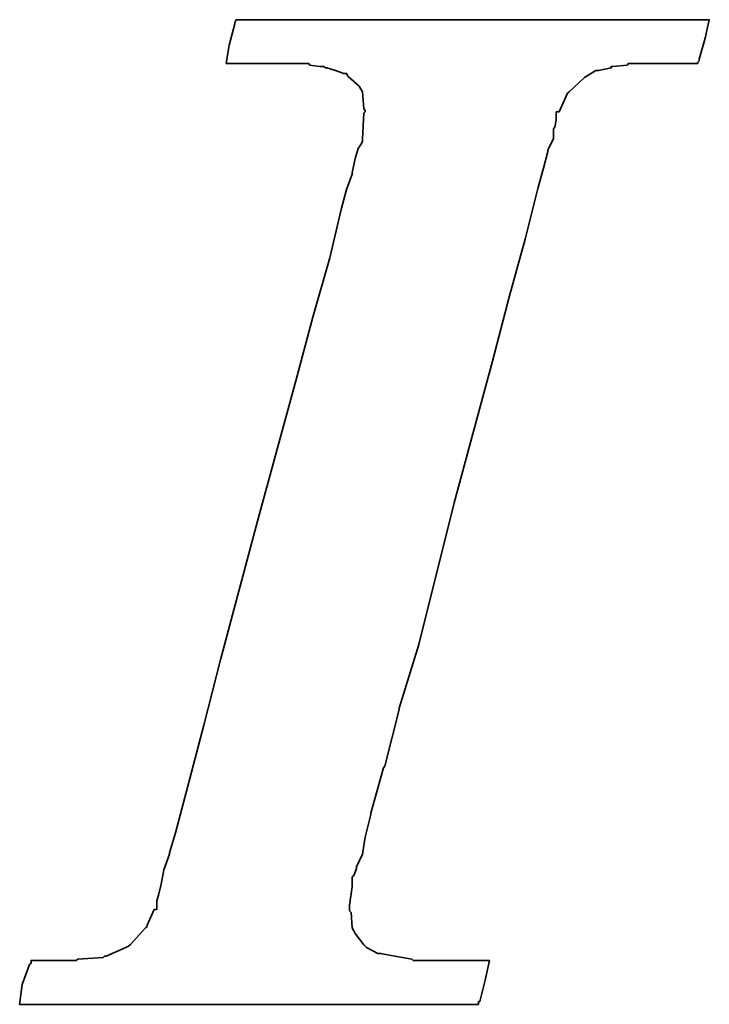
# Model space of a CAD drawing. Header units: millimetres. Extents: x -66 to 167, y -61 to 87.
# Tile 31 of 46: x 103.646 to 104.381, y 1.29 to 2.34. Entities that reach past the tile are written whole.
import ezdxf

# ---------------------------------------------------------------- set-up
doc = ezdxf.new("R2010")
doc.units = ezdxf.units.MM
doc.layers.add('DIM', color=4, linetype='Continuous')
doc.layers.add('layer 1', color=7, linetype='Continuous')

# ---------------------------------------------------------------- blocks, each defined once
blk = doc.blocks.new('TBI MOTION logo(完整正式版)')
at = {"layer": 'layer 1', "color": 22, "lineweight": 35}
blk.add_open_spline([(-40.59125, -7.94375), (-40.59125, -7.94375), (-40.97375, -7.94375), (-40.97375, -7.94375), (-40.97375, -7.94375), (-40.97375, -7.94375), (-41.38125, -7.94375), (-41.38125, -7.94375), (-41.38125, -7.94375), (-41.38125, -7.94375), (-41.54875, -7.94375), (-41.54875, -7.94375), (-41.54875, -7.94375), (-41.54875, -7.94375), (-41.59875, -7.94375), (-41.59875, -7.94375), (-41.59875, -7.94375), (-41.59875, -7.94375), (-41.88375, -7.94375), (-41.88375, -7.94375), (-41.88375, -7.94375), (-41.88375, -7.94375), (-41.90875, -7.91875), (-41.90875, -7.91875), (-41.90875, -7.91875), (-41.90875, -7.91875), (-42.19875, -7.87125), (-42.19875, -7.87125), (-42.19875, -7.87125), (-42.19875, -7.87125), (-42.43875, -7.82375), (-42.43875, -7.82375), (-42.43875, -7.82375), (-42.43875, -7.82375), (-42.45875, -7.82375), (-42.45875, -7.82375), (-42.45875, -7.82375), (-42.45875, -7.82375), (-42.48625, -7.82375), (-42.48625, -7.82375), (-42.48625, -7.82375), (-42.48625, -7.82375), (-42.67625, -7.72375), (-42.67625, -7.72375), (-42.67625, -7.72375), (-42.67625, -7.72375), (-42.70125, -7.70375), (-42.70125, -7.70375), (-42.70125, -7.70375), (-42.70125, -7.70375), (-42.72375, -7.67875), (-42.72375, -7.67875), (-42.72375, -7.67875), (-42.72375, -7.67875), (-42.86875, -7.48875), (-42.86875, -7.48875), (-42.86875, -7.48875), (-42.86875, -7.48875), (-42.89375, -7.43875), (-42.89375, -7.43875), (-42.89375, -7.43875), (-42.89375, -7.43875), (-42.91875, -7.38875), (-42.91875, -7.38875), (-42.91875, -7.38875), (-42.91875, -7.38875), (-42.93875, -7.12875), (-42.93875, -7.12875), (-42.93875, -7.12875), (-42.93875, -7.12875), (-42.96375, -7.10375), (-42.96375, -7.10375), (-42.96375, -7.10375), (-42.96375, -7.10375), (-42.96375, -7.05375), (-42.96375, -7.05375), (-42.96375, -7.05375), (-42.96375, -7.05375), (-42.96375, -7.00875), (-42.96375, -7.00875), (-42.96375, -7.00875), (-42.96375, -7.00875), (-42.91875, -6.69625), (-42.91875, -6.69625), (-42.91875, -6.69625), (-42.91875, -6.69625), (-42.91875, -6.62375), (-42.91875, -6.62375), (-42.91875, -6.62375), (-42.91875, -6.62375), (-42.91875, -6.59625), (-42.91875, -6.59625), (-42.91875, -6.59625), (-42.91875, -6.59625), (-42.91875, -6.57375), (-42.91875, -6.57375), (-42.91875, -6.57375), (-42.91875, -6.57375), (-42.91875, -6.52875), (-42.91875, -6.52875), (-42.91875, -6.52875), (-42.91875, -6.52875), (-42.89375, -6.50375), (-42.89375, -6.50375), (-42.89375, -6.50375), (-42.89375, -6.50375), (-42.84375, -6.38375), (-42.84375, -6.38375), (-42.84375, -6.38375), (-42.84375, -6.38375), (-42.84375, -6.35875), (-42.84375, -6.35875), (-42.84375, -6.35875), (-42.84375, -6.35875), (-42.74625, -6.14375), (-42.74625, -6.14375), (-42.74625, -6.14375), (-42.74625, -6.14375), (-42.70125, -5.85375), (-42.70125, -5.85375), (-42.70125, -5.85375), (-42.70125, -5.85375), (-42.60375, -5.47125), (-42.60375, -5.47125), (-42.60375, -5.47125), (-42.60375, -5.47125), (-42.60375, -5.44875), (-42.60375, -5.44875), (-42.60375, -5.44875), (-42.60375, -5.44875), (-42.38875, -4.67875), (-42.38875, -4.67875), (-42.38875, -4.67875), (-42.38875, -4.67875), (-42.36375, -4.65375), (-42.36375, -4.65375), (-42.36375, -4.65375), (-42.36375, -4.65375), (-42.12375, -3.69625), (-42.12375, -3.69625), (-42.12375, -3.69625), (-42.12375, -3.69625), (-42.12375, -3.67374), (-42.12375, -3.67374), (-42.12375, -3.67374), (-42.12375, -3.67374), (-41.78875, -2.59374), (-41.78875, -2.59374), (-41.78875, -2.59374), (-41.78875, -2.59374), (-41.18875, -0.19375), (-41.18875, -0.19375), (-41.18875, -0.19375), (-41.18875, -0.19375), (-40.54375, 2.20624), (-40.54375, 2.20624), (-40.54375, 2.20624), (-40.54375, 2.20624), (-40.25375, 3.30875), (-40.25375, 3.30875), (-40.25375, 3.30875), (-40.25375, 3.30875), (-39.98875, 4.27125), (-39.98875, 4.27125), (-39.98875, 4.27125), (-39.98875, 4.27125), (-39.77375, 5.13125), (-39.77375, 5.13125), (-39.77375, 5.13125), (-39.77375, 5.13125), (-39.67875, 5.47125), (-39.67875, 5.47125), (-39.67875, 5.47125), (-39.67875, 5.47125), (-39.60375, 5.75625), (-39.60375, 5.75625), (-39.60375, 5.75625), (-39.60375, 5.75625), (-39.60375, 5.78125), (-39.60375, 5.78125), (-39.60375, 5.78125), (-39.60375, 5.78125), (-39.50875, 5.97125), (-39.50875, 5.97125), (-39.50875, 5.97125), (-39.50875, 5.97125), (-39.50875, 6.13875), (-39.50875, 6.13875), (-39.50875, 6.13875), (-39.50875, 6.13875), (-39.48625, 6.16625), (-39.48625, 6.16625), (-39.48625, 6.16625), (-39.48625, 6.16625), (-39.46125, 6.28625), (-39.46125, 6.28625), (-39.46125, 6.28625), (-39.46125, 6.28625), (-39.46125, 6.42625), (-39.46125, 6.42625), (-39.46125, 6.42625), (-39.46125, 6.42625), (-39.41375, 6.42625), (-39.41375, 6.42625), (-39.41375, 6.42625), (-39.41375, 6.42625), (-39.29375, 6.69125), (-39.29375, 6.69125), (-39.29375, 6.69125), (-39.29375, 6.69125), (-39.26875, 6.74125), (-39.26875, 6.74125), (-39.26875, 6.74125), (-39.26875, 6.74125), (-39.24375, 6.76625), (-39.24375, 6.76625), (-39.24375, 6.76625), (-39.24375, 6.76625), (-38.98375, 7.00624), (-38.98375, 7.00624), (-38.98375, 7.00624), (-38.98375, 7.00624), (-38.95625, 7.02624), (-38.95625, 7.02624), (-38.95625, 7.02624), (-38.95625, 7.02624), (-38.78875, 7.12624), (-38.78875, 7.12624), (-38.78875, 7.12624), (-38.78875, 7.12624), (-38.76375, 7.12624), (-38.76375, 7.12624), (-38.76375, 7.12624), (-38.76375, 7.12624), (-38.74375, 7.12624), (-38.74375, 7.12624), (-38.74375, 7.12624), (-38.74375, 7.12624), (-38.52875, 7.17125), (-38.52875, 7.17125), (-38.52875, 7.17125), (-38.52875, 7.17125), (-38.52875, 7.19624), (-38.52875, 7.19624), (-38.52875, 7.19624), (-38.52875, 7.19624), (-38.50375, 7.19624), (-38.50375, 7.19624), (-38.50375, 7.19624), (-38.50375, 7.19624), (-38.26125, 7.21875), (-38.26125, 7.21875), (-38.26125, 7.21875), (-38.26125, 7.21875), (-38.23875, 7.24624), (-38.23875, 7.24624), (-38.23875, 7.24624), (-38.23875, 7.24624), (-38.21625, 7.24624), (-38.21625, 7.24624), (-38.21625, 7.24624), (-38.21625, 7.24624), (-38.18875, 7.24624), (-38.18875, 7.24624), (-38.18875, 7.24624), (-38.18875, 7.24624), (-37.90375, 7.24624), (-37.90375, 7.24624), (-37.90375, 7.24624), (-37.90375, 7.24624), (-37.85375, 7.24624), (-37.85375, 7.24624), (-37.85375, 7.24624), (-37.85375, 7.24624), (-37.75875, 7.24624), (-37.75875, 7.24624), (-37.75875, 7.24624), (-37.75875, 7.24624), (-37.42375, 7.24624), (-37.42375, 7.24624), (-37.42375, 7.24624), (-37.42375, 7.24624), (-37.08875, 7.24624), (-37.08875, 7.24624), (-37.08875, 7.24624), (-37.08875, 7.24624), (-37.06375, 7.24624), (-37.06375, 7.24624), (-37.06375, 7.24624), (-37.06375, 7.24624), (-37.06375, 7.26624), (-37.06375, 7.26624), (-37.06375, 7.26624), (-37.06375, 7.26624), (-37.03875, 7.29125), (-37.03875, 7.29125), (-37.03875, 7.29125), (-37.03875, 7.29125), (-37.03875, 7.31625), (-37.03875, 7.31625), (-37.03875, 7.31625), (-37.03875, 7.31625), (-36.94125, 7.67625), (-36.94125, 7.67625), (-36.94125, 7.67625), (-36.94125, 7.67625), (-36.86875, 7.98625), (-36.86875, 7.98625), (-36.86875, 7.98625), (-36.86875, 7.98625), (-36.98875, 7.98625), (-36.98875, 7.98625), (-36.98875, 7.98625), (-36.98875, 7.98625), (-37.42375, 7.98625), (-37.42375, 7.98625), (-37.42375, 7.98625), (-37.42375, 7.98625), (-37.94875, 7.98625), (-37.94875, 7.98625), (-37.94875, 7.98625), (-37.94875, 7.98625), (-38.57375, 7.98625), (-38.57375, 7.98625), (-38.57375, 7.98625), (-38.57375, 7.98625), (-39.29375, 7.98625), (-39.29375, 7.98625), (-39.29375, 7.98625), (-39.29375, 7.98625), (-40.82875, 7.98625), (-40.82875, 7.98625), (-40.82875, 7.98625), (-40.82875, 7.98625), (-42.36375, 7.98625), (-42.36375, 7.98625), (-42.36375, 7.98625), (-42.36375, 7.98625), (-43.08375, 7.98625), (-43.08375, 7.98625), (-43.08375, 7.98625), (-43.08375, 7.98625), (-43.70875, 7.98625), (-43.70875, 7.98625), (-43.70875, 7.98625), (-43.70875, 7.98625), (-44.23375, 7.98625), (-44.23375, 7.98625), (-44.23375, 7.98625), (-44.23375, 7.98625), (-44.66875, 7.98625), (-44.66875, 7.98625), (-44.66875, 7.98625), (-44.66875, 7.98625), (-44.88375, 7.98625), (-44.88375, 7.98625), (-44.88375, 7.98625), (-44.88375, 7.98625), (-44.90875, 7.94125), (-44.90875, 7.94125), (-44.90875, 7.94125), (-44.90875, 7.94125), (-44.90875, 7.91625), (-44.90875, 7.91625), (-44.90875, 7.91625), (-44.90875, 7.91625), (-45.00375, 7.55625), (-45.00375, 7.55625), (-45.00375, 7.55625), (-45.00375, 7.55625), (-45.05375, 7.24624), (-45.05375, 7.24624), (-45.05375, 7.24624), (-45.05375, 7.24624), (-44.61875, 7.24624), (-44.61875, 7.24624), (-44.61875, 7.24624), (-44.61875, 7.24624), (-44.11375, 7.24624), (-44.11375, 7.24624), (-44.11375, 7.24624), (-44.11375, 7.24624), (-43.99375, 7.24624), (-43.99375, 7.24624), (-43.99375, 7.24624), (-43.99375, 7.24624), (-43.94625, 7.24624), (-43.94625, 7.24624), (-43.94625, 7.24624), (-43.94625, 7.24624), (-43.92374, 7.24624), (-43.92374, 7.24624), (-43.92374, 7.24624), (-43.92374, 7.24624), (-43.65875, 7.24624), (-43.65875, 7.24624), (-43.65875, 7.24624), (-43.65875, 7.24624), (-43.63875, 7.21875), (-43.63875, 7.21875), (-43.63875, 7.21875), (-43.63875, 7.21875), (-43.46875, 7.19624), (-43.46875, 7.19624), (-43.46875, 7.19624), (-43.46875, 7.19624), (-43.39875, 7.19624), (-43.39875, 7.19624), (-43.39875, 7.19624), (-43.39875, 7.19624), (-43.37125, 7.17125), (-43.37125, 7.17125), (-43.37125, 7.17125), (-43.37125, 7.17125), (-43.34875, 7.17125), (-43.34875, 7.17125), (-43.34875, 7.17125), (-43.34875, 7.17125), (-43.20375, 7.12624), (-43.20375, 7.12624), (-43.20375, 7.12624), (-43.20375, 7.12624), (-43.05875, 7.07624), (-43.05875, 7.07624), (-43.05875, 7.07624), (-43.05875, 7.07624), (-43.01375, 7.07624), (-43.01375, 7.07624), (-43.01375, 7.07624), (-43.01375, 7.07624), (-42.98875, 7.02624), (-42.98875, 7.02624), (-42.98875, 7.02624), (-42.98875, 7.02624), (-42.79875, 6.86125), (-42.79875, 6.86125), (-42.79875, 6.86125), (-42.79875, 6.86125), (-42.77375, 6.81125), (-42.77375, 6.81125), (-42.77375, 6.81125), (-42.77375, 6.81125), (-42.74625, 6.76625), (-42.74625, 6.76625), (-42.74625, 6.76625), (-42.74625, 6.76625), (-42.72375, 6.47625), (-42.72375, 6.47625), (-42.72375, 6.47625), (-42.72375, 6.47625), (-42.70125, 6.45124), (-42.70125, 6.45124), (-42.70125, 6.45124), (-42.70125, 6.45124), (-42.70125, 6.42625), (-42.70125, 6.42625), (-42.70125, 6.42625), (-42.70125, 6.42625), (-42.72375, 6.40625), (-42.72375, 6.40625), (-42.72375, 6.40625), (-42.72375, 6.40625), (-42.74625, 5.97125), (-42.74625, 5.97125), (-42.74625, 5.97125), (-42.74625, 5.97125), (-42.74625, 5.94625), (-42.74625, 5.94625), (-42.74625, 5.94625), (-42.74625, 5.94625), (-42.74625, 5.92625), (-42.74625, 5.92625), (-42.74625, 5.92625), (-42.74625, 5.92625), (-42.77375, 5.87625), (-42.77375, 5.87625), (-42.77375, 5.87625), (-42.77375, 5.87625), (-42.81875, 5.80625), (-42.81875, 5.80625), (-42.81875, 5.80625), (-42.81875, 5.80625), (-42.86875, 5.63625), (-42.86875, 5.63625), (-42.86875, 5.63625), (-42.86875, 5.63625), (-42.91875, 5.39625), (-42.91875, 5.39625), (-42.91875, 5.39625), (-42.91875, 5.39625), (-42.91875, 5.37124), (-42.91875, 5.37124), (-42.91875, 5.37124), (-42.91875, 5.37124), (-43.01375, 5.10874), (-43.01375, 5.10874), (-43.01375, 5.10874), (-43.01375, 5.10874), (-43.10875, 4.77124), (-43.10875, 4.77124), (-43.10875, 4.77124), (-43.10875, 4.77124), (-43.29875, 3.95625), (-43.29875, 3.95625), (-43.29875, 3.95625), (-43.29875, 3.95625), (-43.58875, 2.95125), (-43.58875, 2.95125), (-43.58875, 2.95125), (-43.58875, 2.95125), (-43.87375, 1.87125), (-43.87375, 1.87125), (-43.87375, 1.87125), (-43.87375, 1.87125), (-44.52625, -0.50374), (-44.52625, -0.50374), (-44.52625, -0.50374), (-44.52625, -0.50374), (-45.14875, -2.85375), (-45.14875, -2.85375), (-45.14875, -2.85375), (-45.14875, -2.85375), (-45.43375, -3.95875), (-45.43375, -3.95875), (-45.43375, -3.95875), (-45.43375, -3.95875), (-45.69875, -4.96875), (-45.69875, -4.96875), (-45.69875, -4.96875), (-45.69875, -4.96875), (-45.91375, -5.78375), (-45.91375, -5.78375), (-45.91375, -5.78375), (-45.91375, -5.78375), (-46.01375, -6.11875), (-46.01375, -6.11875), (-46.01375, -6.11875), (-46.01375, -6.11875), (-46.01375, -6.14375), (-46.01375, -6.14375), (-46.01375, -6.14375), (-46.01375, -6.14375), (-46.10875, -6.40875), (-46.10875, -6.40875), (-46.10875, -6.40875), (-46.10875, -6.40875), (-46.15375, -6.64875), (-46.15375, -6.64875), (-46.15375, -6.64875), (-46.15375, -6.64875), (-46.20375, -6.83875), (-46.20375, -6.83875), (-46.20375, -6.83875), (-46.20375, -6.83875), (-46.22875, -6.93375), (-46.22875, -6.93375), (-46.22875, -6.93375), (-46.22875, -6.93375), (-46.22875, -7.07875), (-46.22875, -7.07875), (-46.22875, -7.07875), (-46.22875, -7.07875), (-46.27375, -7.07875), (-46.27375, -7.07875), (-46.27375, -7.07875), (-46.27375, -7.07875), (-46.39375, -7.34375), (-46.39375, -7.34375), (-46.39375, -7.34375), (-46.39375, -7.34375), (-46.39375, -7.36875), (-46.39375, -7.36875), (-46.39375, -7.36875), (-46.39375, -7.36875), (-46.42125, -7.38875), (-46.42125, -7.38875), (-46.42125, -7.38875), (-46.42125, -7.38875), (-46.68375, -7.67875), (-46.68375, -7.67875), (-46.68375, -7.67875), (-46.68375, -7.67875), (-46.70875, -7.70375), (-46.70875, -7.70375), (-46.70875, -7.70375), (-46.70875, -7.70375), (-46.75375, -7.72375), (-46.75375, -7.72375), (-46.75375, -7.72375), (-46.75375, -7.72375), (-47.08875, -7.87125), (-47.08875, -7.87125), (-47.08875, -7.87125), (-47.08875, -7.87125), (-47.11625, -7.87125), (-47.11625, -7.87125), (-47.11625, -7.87125), (-47.11625, -7.87125), (-47.13875, -7.89375), (-47.13875, -7.89375), (-47.13875, -7.89375), (-47.13875, -7.89375), (-47.56875, -7.91875), (-47.56875, -7.91875), (-47.56875, -7.91875), (-47.56875, -7.91875), (-47.59625, -7.94375), (-47.59625, -7.94375), (-47.59625, -7.94375), (-47.59625, -7.94375), (-47.64375, -7.94375), (-47.64375, -7.94375), (-47.64375, -7.94375), (-47.64375, -7.94375), (-47.73625, -7.94375), (-47.73625, -7.94375), (-47.73625, -7.94375), (-47.73625, -7.94375), (-48.07375, -7.94375), (-48.07375, -7.94375), (-48.07375, -7.94375), (-48.07375, -7.94375), (-48.36125, -7.94375), (-48.36125, -7.94375), (-48.36125, -7.94375), (-48.36125, -7.94375), (-48.36125, -7.96625), (-48.36125, -7.96625), (-48.36125, -7.96625), (-48.36125, -7.96625), (-48.36125, -7.99125), (-48.36125, -7.99125), (-48.36125, -7.99125), (-48.36125, -7.99125), (-48.38875, -8.01375), (-48.38875, -8.01375), (-48.38875, -8.01375), (-48.38875, -8.01375), (-48.50875, -8.34875), (-48.50875, -8.34875), (-48.50875, -8.34875), (-48.50875, -8.34875), (-48.55375, -8.68625), (-48.55375, -8.68625), (-48.55375, -8.68625), (-48.55375, -8.68625), (-48.45875, -8.68625), (-48.45875, -8.68625), (-48.45875, -8.68625), (-48.45875, -8.68625), (-48.07375, -8.68625), (-48.07375, -8.68625), (-48.07375, -8.68625), (-48.07375, -8.68625), (-47.52375, -8.68625), (-47.52375, -8.68625), (-47.52375, -8.68625), (-47.52375, -8.68625), (-46.92375, -8.68625), (-46.92375, -8.68625), (-46.92375, -8.68625), (-46.92375, -8.68625), (-46.25375, -8.68625), (-46.25375, -8.68625), (-46.25375, -8.68625), (-46.25375, -8.68625), (-46.20375, -8.68625), (-46.20375, -8.68625), (-46.20375, -8.68625), (-46.20375, -8.68625), (-44.71375, -8.68625), (-44.71375, -8.68625), (-44.71375, -8.68625), (-44.71375, -8.68625), (-43.22875, -8.68625), (-43.22875, -8.68625), (-43.22875, -8.68625), (-43.22875, -8.68625), (-42.55875, -8.68625), (-42.55875, -8.68625), (-42.55875, -8.68625), (-42.55875, -8.68625), (-42.50875, -8.68625), (-42.50875, -8.68625), (-42.50875, -8.68625), (-42.50875, -8.68625), (-41.93375, -8.68625), (-41.93375, -8.68625), (-41.93375, -8.68625), (-41.93375, -8.68625), (-41.38125, -8.68625), (-41.38125, -8.68625), (-41.38125, -8.68625), (-41.38125, -8.68625), (-40.97375, -8.68625), (-40.97375, -8.68625), (-40.97375, -8.68625), (-40.97375, -8.68625), (-40.78125, -8.68625), (-40.78125, -8.68625), (-40.78125, -8.68625), (-40.78125, -8.68625), (-40.78125, -8.63875), (-40.78125, -8.63875), (-40.78125, -8.63875), (-40.78125, -8.63875), (-40.75875, -8.63875), (-40.75875, -8.63875), (-40.75875, -8.63875), (-40.75875, -8.63875), (-40.66375, -8.27875), (-40.66375, -8.27875), (-40.66375, -8.27875), (-40.66375, -8.27875), (-40.59125, -7.94375), (-40.59125, -7.94375)], degree=3, knots=[0, 0, 0, 0, 0.00558659, 0.00558659, 0.00558659, 0.00558659, 0.01117318, 0.01117318, 0.01117318, 0.01117318, 0.01675978, 0.01675978, 0.01675978, 0.01675978, 0.02234637, 0.02234637, 0.02234637, 0.02234637, 0.02793296, 0.02793296, 0.02793296, 0.02793296, 0.03351955, 0.03351955, 0.03351955, 0.03351955, 0.03910615, 0.03910615, 0.03910615, 0.03910615, 0.04469274, 0.04469274, 0.04469274, 0.04469274, 0.05027933, 0.05027933, 0.05027933, 0.05027933, 0.05586592, 0.05586592, 0.05586592, 0.05586592, 0.06145251, 0.06145251, 0.06145251, 0.06145251, 0.06703911, 0.06703911, 0.06703911, 0.06703911, 0.0726257, 0.0726257, 0.0726257, 0.0726257, 0.07821229, 0.07821229, 0.07821229, 0.07821229, 0.08379888, 0.08379888, 0.08379888, 0.08379888, 0.08938547, 0.08938547, 0.08938547, 0.08938547, 0.09497207, 0.09497207, 0.09497207, 0.09497207, 0.10055866, 0.10055866, 0.10055866, 0.10055866, 0.10614525, 0.10614525, 0.10614525, 0.10614525, 0.11173184, 0.11173184, 0.11173184, 0.11173184, 0.11731844, 0.11731844, 0.11731844, 0.11731844, 0.12290503, 0.12290503, 0.12290503, 0.12290503, 0.12849162, 0.12849162, 0.12849162, 0.12849162, 0.13407821, 0.13407821, 0.13407821, 0.13407821, 0.1396648, 0.1396648, 0.1396648, 0.1396648, 0.1452514, 0.1452514, 0.1452514, 0.1452514, 0.15083799, 0.15083799, 0.15083799, 0.15083799, 0.15642458, 0.15642458, 0.15642458, 0.15642458, 0.16201117, 0.16201117, 0.16201117, 0.16201117, 0.16759777, 0.16759777, 0.16759777, 0.16759777, 0.17318436, 0.17318436, 0.17318436, 0.17318436, 0.17877095, 0.17877095, 0.17877095, 0.17877095, 0.18435754, 0.18435754, 0.18435754, 0.18435754, 0.18994413, 0.18994413, 0.18994413, 0.18994413, 0.19553073, 0.19553073, 0.19553073, 0.19553073, 0.20111732, 0.20111732, 0.20111732, 0.20111732, 0.20670391, 0.20670391, 0.20670391, 0.20670391, 0.2122905, 0.2122905, 0.2122905, 0.2122905, 0.21787709, 0.21787709, 0.21787709, 0.21787709, 0.22346369, 0.22346369, 0.22346369, 0.22346369, 0.22905028, 0.22905028, 0.22905028, 0.22905028, 0.23463687, 0.23463687, 0.23463687, 0.23463687, 0.24022346, 0.24022346, 0.24022346, 0.24022346, 0.24581006, 0.24581006, 0.24581006, 0.24581006, 0.25139665, 0.25139665, 0.25139665, 0.25139665, 0.25698324, 0.25698324, 0.25698324, 0.25698324, 0.26256983, 0.26256983, 0.26256983, 0.26256983, 0.26815642, 0.26815642, 0.26815642, 0.26815642, 0.27374302, 0.27374302, 0.27374302, 0.27374302, 0.27932961, 0.27932961, 0.27932961, 0.27932961, 0.2849162, 0.2849162, 0.2849162, 0.2849162, 0.29050279, 0.29050279, 0.29050279, 0.29050279, 0.29608939, 0.29608939, 0.29608939, 0.29608939, 0.30167598, 0.30167598, 0.30167598, 0.30167598, 0.30726257, 0.30726257, 0.30726257, 0.30726257, 0.31284916, 0.31284916, 0.31284916, 0.31284916, 0.31843575, 0.31843575, 0.31843575, 0.31843575, 0.32402235, 0.32402235, 0.32402235, 0.32402235, 0.32960894, 0.32960894, 0.32960894, 0.32960894, 0.33519553, 0.33519553, 0.33519553, 0.33519553, 0.34078212, 0.34078212, 0.34078212, 0.34078212, 0.34636872, 0.34636872, 0.34636872, 0.34636872, 0.35195531, 0.35195531, 0.35195531, 0.35195531, 0.3575419, 0.3575419, 0.3575419, 0.3575419, 0.36312849, 0.36312849, 0.36312849, 0.36312849, 0.36871508, 0.36871508, 0.36871508, 0.36871508, 0.37430168, 0.37430168, 0.37430168, 0.37430168, 0.37988827, 0.37988827, 0.37988827, 0.37988827, 0.38547486, 0.38547486, 0.38547486, 0.38547486, 0.39106145, 0.39106145, 0.39106145, 0.39106145, 0.39664804, 0.39664804, 0.39664804, 0.39664804, 0.40223464, 0.40223464, 0.40223464, 0.40223464, 0.40782123, 0.40782123, 0.40782123, 0.40782123, 0.41340782, 0.41340782, 0.41340782, 0.41340782, 0.41899441, 0.41899441, 0.41899441, 0.41899441, 0.42458101, 0.42458101, 0.42458101, 0.42458101, 0.4301676, 0.4301676, 0.4301676, 0.4301676, 0.43575419, 0.43575419, 0.43575419, 0.43575419, 0.44134078, 0.44134078, 0.44134078, 0.44134078, 0.44692737, 0.44692737, 0.44692737, 0.44692737, 0.45251397, 0.45251397, 0.45251397, 0.45251397, 0.45810056, 0.45810056, 0.45810056, 0.45810056, 0.46368715, 0.46368715, 0.46368715, 0.46368715, 0.46927374, 0.46927374, 0.46927374, 0.46927374, 0.47486034, 0.47486034, 0.47486034, 0.47486034, 0.48044693, 0.48044693, 0.48044693, 0.48044693, 0.48603352, 0.48603352, 0.48603352, 0.48603352, 0.49162011, 0.49162011, 0.49162011, 0.49162011, 0.4972067, 0.4972067, 0.4972067, 0.4972067, 0.5027933, 0.5027933, 0.5027933, 0.5027933, 0.50837989, 0.50837989, 0.50837989, 0.50837989, 0.51396648, 0.51396648, 0.51396648, 0.51396648, 0.51955307, 0.51955307, 0.51955307, 0.51955307, 0.52513966, 0.52513966, 0.52513966, 0.52513966, 0.53072626, 0.53072626, 0.53072626, 0.53072626, 0.53631285, 0.53631285, 0.53631285, 0.53631285, 0.54189944, 0.54189944, 0.54189944, 0.54189944, 0.54748603, 0.54748603, 0.54748603, 0.54748603, 0.55307263, 0.55307263, 0.55307263, 0.55307263, 0.55865922, 0.55865922, 0.55865922, 0.55865922, 0.56424581, 0.56424581, 0.56424581, 0.56424581, 0.5698324, 0.5698324, 0.5698324, 0.5698324, 0.57541899, 0.57541899, 0.57541899, 0.57541899, 0.58100559, 0.58100559, 0.58100559, 0.58100559, 0.58659218, 0.58659218, 0.58659218, 0.58659218, 0.59217877, 0.59217877, 0.59217877, 0.59217877, 0.59776536, 0.59776536, 0.59776536, 0.59776536, 0.60335196, 0.60335196, 0.60335196, 0.60335196, 0.60893855, 0.60893855, 0.60893855, 0.60893855, 0.61452514, 0.61452514, 0.61452514, 0.61452514, 0.62011173, 0.62011173, 0.62011173, 0.62011173, 0.62569832, 0.62569832, 0.62569832, 0.62569832, 0.63128492, 0.63128492, 0.63128492, 0.63128492, 0.63687151, 0.63687151, 0.63687151, 0.63687151, 0.6424581, 0.6424581, 0.6424581, 0.6424581, 0.64804469, 0.64804469, 0.64804469, 0.64804469, 0.65363128, 0.65363128, 0.65363128, 0.65363128, 0.65921788, 0.65921788, 0.65921788, 0.65921788, 0.66480447, 0.66480447, 0.66480447, 0.66480447, 0.67039106, 0.67039106, 0.67039106, 0.67039106, 0.67597765, 0.67597765, 0.67597765, 0.67597765, 0.68156425, 0.68156425, 0.68156425, 0.68156425, 0.68715084, 0.68715084, 0.68715084, 0.68715084, 0.69273743, 0.69273743, 0.69273743, 0.69273743, 0.69832402, 0.69832402, 0.69832402, 0.69832402, 0.70391061, 0.70391061, 0.70391061, 0.70391061, 0.70949721, 0.70949721, 0.70949721, 0.70949721, 0.7150838, 0.7150838, 0.7150838, 0.7150838, 0.72067039, 0.72067039, 0.72067039, 0.72067039, 0.72625698, 0.72625698, 0.72625698, 0.72625698, 0.73184358, 0.73184358, 0.73184358, 0.73184358, 0.73743017, 0.73743017, 0.73743017, 0.73743017, 0.74301676, 0.74301676, 0.74301676, 0.74301676, 0.74860335, 0.74860335, 0.74860335, 0.74860335, 0.75418994, 0.75418994, 0.75418994, 0.75418994, 0.75977654, 0.75977654, 0.75977654, 0.75977654, 0.76536313, 0.76536313, 0.76536313, 0.76536313, 0.77094972, 0.77094972, 0.77094972, 0.77094972, 0.77653631, 0.77653631, 0.77653631, 0.77653631, 0.78212291, 0.78212291, 0.78212291, 0.78212291, 0.7877095, 0.7877095, 0.7877095, 0.7877095, 0.79329609, 0.79329609, 0.79329609, 0.79329609, 0.79888268, 0.79888268, 0.79888268, 0.79888268, 0.80446927, 0.80446927, 0.80446927, 0.80446927, 0.81005587, 0.81005587, 0.81005587, 0.81005587, 0.81564246, 0.81564246, 0.81564246, 0.81564246, 0.82122905, 0.82122905, 0.82122905, 0.82122905, 0.82681564, 0.82681564, 0.82681564, 0.82681564, 0.83240223, 0.83240223, 0.83240223, 0.83240223, 0.83798883, 0.83798883, 0.83798883, 0.83798883, 0.84357542, 0.84357542, 0.84357542, 0.84357542, 0.84916201, 0.84916201, 0.84916201, 0.84916201, 0.8547486, 0.8547486, 0.8547486, 0.8547486, 0.8603352, 0.8603352, 0.8603352, 0.8603352, 0.86592179, 0.86592179, 0.86592179, 0.86592179, 0.87150838, 0.87150838, 0.87150838, 0.87150838, 0.87709497, 0.87709497, 0.87709497, 0.87709497, 0.88268156, 0.88268156, 0.88268156, 0.88268156, 0.88826816, 0.88826816, 0.88826816, 0.88826816, 0.89385475, 0.89385475, 0.89385475, 0.89385475, 0.89944134, 0.89944134, 0.89944134, 0.89944134, 0.90502793, 0.90502793, 0.90502793, 0.90502793, 0.91061453, 0.91061453, 0.91061453, 0.91061453, 0.91620112, 0.91620112, 0.91620112, 0.91620112, 0.92178771, 0.92178771, 0.92178771, 0.92178771, 0.9273743, 0.9273743, 0.9273743, 0.9273743, 0.93296089, 0.93296089, 0.93296089, 0.93296089, 0.93854749, 0.93854749, 0.93854749, 0.93854749, 0.94413408, 0.94413408, 0.94413408, 0.94413408, 0.94972067, 0.94972067, 0.94972067, 0.94972067, 0.95530726, 0.95530726, 0.95530726, 0.95530726, 0.96089385, 0.96089385, 0.96089385, 0.96089385, 0.96648045, 0.96648045, 0.96648045, 0.96648045, 0.97206704, 0.97206704, 0.97206704, 0.97206704, 0.97765363, 0.97765363, 0.97765363, 0.97765363, 0.98324022, 0.98324022, 0.98324022, 0.98324022, 0.98882682, 0.98882682, 0.98882682, 0.98882682, 0.99441341, 0.99441341, 0.99441341, 0.99441341, 1, 1, 1, 1], dxfattribs=at)

msp = doc.modelspace()

# ---------------------------------------------------------------- block references
at = {"layer": 'DIM', "color": 7, "xscale": 0.0629685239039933, "yscale": 0.0629685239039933, "zscale": 0.0629685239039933}
msp.add_blockref('TBI MOTION logo(完整正式版)', (106.7029, 1.8367), dxfattribs=at)

doc.saveas('drawing.dxf')
